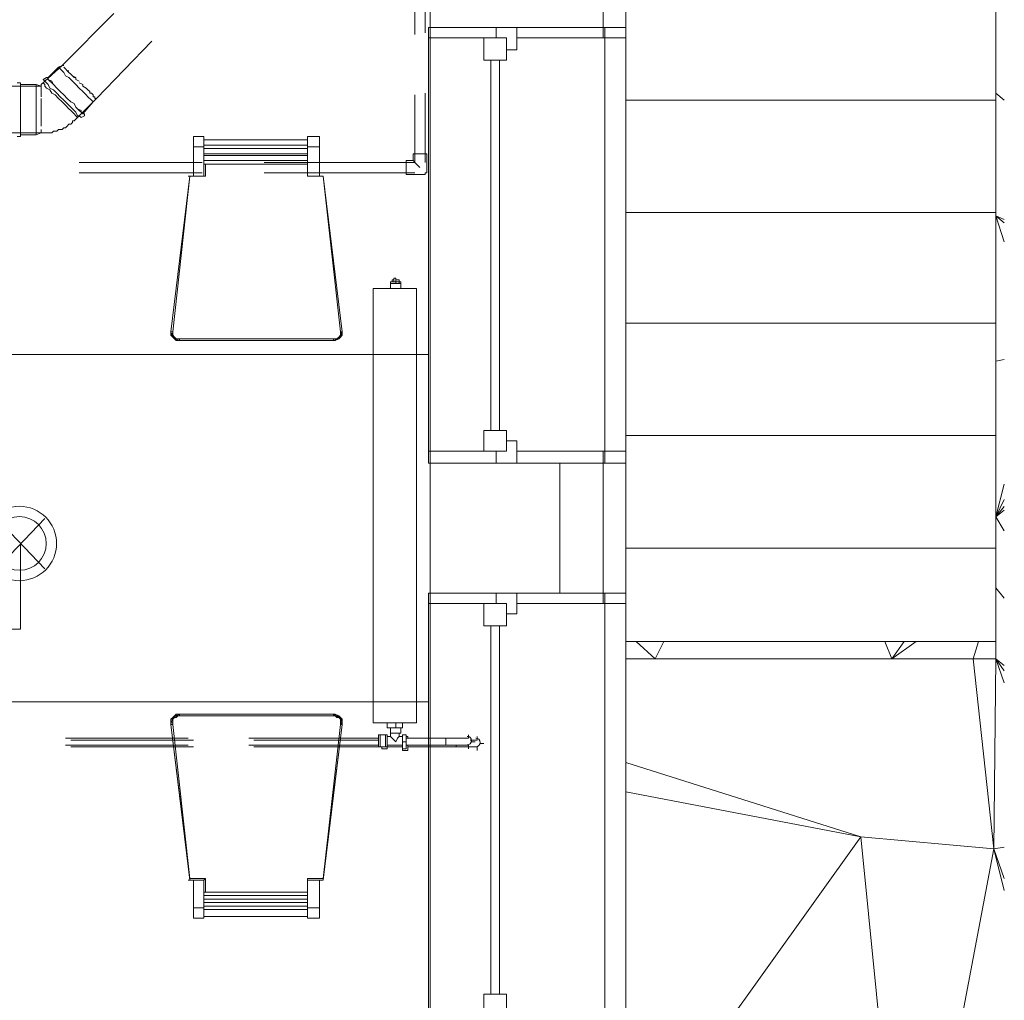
# Model space of a CAD drawing. Header units: millimetres. Extents: x 413 to 305578, y 115 to 38116.
# Tile 41 of 194: x 25302 to 27567, y 12896 to 15152. Entities that reach past the tile are written whole.
import ezdxf

# ---------------------------------------------------------------- set-up
doc = ezdxf.new("R2010")
doc.units = ezdxf.units.MM
for name, color, linetype, true_color in [('PDF _PD-Lighting', 7, 'Continuous', 0xb80000), ('PDF$_59-60$-$Floor$Plan$-$В_Этаж$00_Сводный$A-DETL-MBND', 7, 'Continuous', 0xdd3700), ('PDF$_59-60$-$Floor$Plan$-$В_Этаж$00_Сводный$P-PIPE-CNTR', 150, 'Continuous', 0x007fff), ('PDF$_V$line_ifc_RVT-1-В_Этаж$00_Сводный$A-COLS', 7, 'Continuous', 0xbababa), ('PDF$_V$line_ifc_RVT-1-В_Этаж$00_Сводный$A-GENM', 7, 'Continuous', 0xdd6e6e), ('PDF$_V$line_ifc_RVT-1-В_Этаж$00_Сводный$A-GLAZ', 7, 'Continuous', 0xdddd6e), ('PDF$_V$line_ifc_RVT-1-В_Этаж$00_Сводный$A-PART', 7, 'Continuous', 0xdcdcdc), ('PDF$_V$line_ifc_RVT-1-В_Этаж$00_Сводный$A-WALL', 7, 'Continuous', 0xbababa), ('PDF$_V$line_ifc_RVT-1-В_Этаж$00_Сводный$I-FURN', 7, 'Continuous', 0xdcdcdc), ('PDF$_V$line_ifc_RVT-1-В_Этаж$00_Сводный$L-SITE', 7, 'Continuous', 0xdcdcdc), ('PDF$_V$line_ifc_RVT-1-В_Этаж$00_Сводный$S-STRS', 7, 'Continuous', 0xdcdcdc)]:
    doc.layers.add(name, color=color, linetype=linetype, true_color=true_color)
doc.layers.add('PDF$_59-60$-$Floor$Plan$-$В_Этаж$00_Сводный$M-EQPM', color=2, linetype='Continuous')
doc.layers.add('PDF$_59-60$-$Floor$Plan$-$В_Этаж$00_Сводный$P-PIPE', color=3, linetype='Continuous')

msp = doc.modelspace()

# ---------------------------------------------------------------- linework, layer by layer
at = {"layer": 'PDF _PD-Lighting', "lineweight": 0}
for points in [[(25359.4, 13888.7), (25248, 14004)], [(25359.4, 14004), (25248, 13888.7)], [(22571.2, 13749.5), (25303.7, 13749.5), (25303.7, 13944.4)]]:
    msp.add_lwpolyline(points, dxfattribs=at)
for radius in [85.5, 61.7]:
    msp.add_circle((25301.1, 13946.9), radius, dxfattribs=at)
at = {"layer": 'PDF$_59-60$-$Floor$Plan$-$В_Этаж$00_Сводный$A-DETL-MBND', "color": 150, "lineweight": 0, "true_color": 0x007fff}
for points in [[(26234.4, 15121.7), (26234.4, 15404.1)], [(26210.6, 15400.1), (26210.6, 15117.7)], [(26210.6, 14978.5), (26210.6, 14823.4), (25864.5, 14823.4)], [(26234.4, 14823.4), (26234.4, 14982.5)], [(25721.3, 14823.4), (25438.9, 14823.4)], [(26206.6, 14827.4), (26214.5, 14819.4), (26222.5, 14811.5)], [(25438.9, 14799.5), (25721.3, 14799.5)], [(25864.5, 14799.5), (26210.6, 14799.5)]]:
    msp.add_lwpolyline(points, dxfattribs=at)
at = {"layer": 'PDF$_59-60$-$Floor$Plan$-$В_Этаж$00_Сводный$A-DETL-MBND', "lineweight": 0}
for points in [[(25518.5, 15165.5), (25399.2, 15046.1), (25403.1, 15046.1)], [(25462.8, 14986.5), (25458.8, 14990.5), (25462.8, 14986.5), (25462.8, 14982.5), (25466.8, 14982.5), (25470.8, 14978.5), (25470.8, 14974.5), (25474.7, 14974.5), (25474.7, 14970.6), (25478.7, 14970.6), (25606, 15101.8)], [(25303.7, 15002.4), (25339.5, 15002.4), (25351.4, 14998.4), (25351.4, 15002.4), (25399.2, 15046.1), (25391.2, 15042.2), (25367.3, 15018.3), (25367.3, 15014.3), (25371.3, 15010.3), (25375.3, 15006.4), (25379.3, 15002.4)], [(25391.2, 15042.2), (25395.2, 15038.2), (25399.2, 15034.2), (25403.1, 15030.2), (25407.1, 15022.3), (25415.1, 15018.3), (25423, 15010.3), (25431, 15002.4), (25438.9, 14994.4), (25446.9, 14986.5), (25454.9, 14978.5), (25458.8, 14974.5), (25466.8, 14966.6), (25470.8, 14962.6)], [(25399.2, 15046.1), (25399.2, 15046.1)], [(25399.2, 15046.1), (25399.2, 15046.1)], [(25403.1, 15042.2), (25407.1, 15038.2), (25411.1, 15034.2), (25415.1, 15034.2)], [(25403.1, 15042.2), (25403.1, 15042.2)], [(25403.1, 15042.2), (25403.1, 15042.2)], [(25450.9, 14930.8), (25450.9, 14934.8), (25446.9, 14934.8), (25442.9, 14938.7), (25438.9, 14942.7), (25431, 14950.7), (25427, 14958.6), (25419.1, 14962.6), (25411.1, 14970.6), (25403.1, 14978.5), (25395.2, 14986.5), (25387.2, 14994.4), (25379.3, 15002.4), (25375.3, 15010.3), (25367.3, 15014.3), (25367.3, 15018.3), (25363.4, 15018.3), (25355.4, 15014.3), (25359.4, 15010.3), (25363.4, 15006.4), (25367.3, 15002.4), (25371.3, 14994.4), (25379.3, 14990.5), (25387.2, 14982.5), (25395.2, 14974.5), (25403.1, 14966.6), (25411.1, 14958.6), (25419.1, 14950.7), (25427, 14942.7), (25431, 14938.7), (25435, 14930.8), (25438.9, 14930.8), (25442.9, 14926.8), (25450.9, 14930.8), (25450.9, 14934.8), (25446.9, 14934.8), (25442.9, 14938.7), (25442.9, 14942.7), (25435, 14946.7), (25431, 14950.7)], [(25363.4, 15018.3), (25363.4, 15018.3)], [(25411.1, 15034.2), (25415.1, 15030.2), (25419.1, 15026.2), (25423, 15022.3), (25427, 15018.3), (25431, 15018.3), (25431, 15014.3), (25438.9, 15010.3), (25431, 15014.3)], [(25411.1, 15034.2), (25411.1, 15034.2)], [(25415.1, 15030.2), (25419.1, 15026.2), (25423, 15022.3), (25431, 15018.3)], [(25124.7, 14998.4), (25351.4, 14998.4), (25351.4, 14994.4), (25351.4, 14990.5), (25351.4, 14982.5), (25351.4, 14978.5), (25351.4, 14974.5), (25351.4, 14978.5)], [(25303.7, 14982.5), (25303.7, 14986.5), (25303.7, 14994.4), (25303.7, 14998.4), (25303.7, 15002.4), (25303.7, 15006.4), (25295.8, 15006.4)], [(25303.7, 15006.4), (25303.7, 15002.4), (25303.7, 14998.4), (25303.7, 14990.5), (25303.7, 14982.5), (25303.7, 14970.6), (25303.7, 14962.6), (25303.7, 14950.7), (25303.7, 14938.7), (25303.7, 14926.8), (25303.7, 14918.9), (25303.7, 14906.9), (25303.7, 14899), (25303.7, 14891), (25303.7, 14887), (25303.7, 14883.1)], [(25339.5, 15002.4), (25339.5, 14998.4), (25339.5, 14994.4), (25339.5, 14986.5), (25339.5, 14978.5), (25339.5, 14966.6), (25339.5, 14954.7), (25339.5, 14946.7), (25339.5, 14934.8), (25339.5, 14922.8), (25339.5, 14914.9), (25339.5, 14902.9), (25339.5, 14899), (25339.5, 14891), (25339.5, 14887)], [(25351.4, 14998.4), (25351.4, 14998.4)], [(25351.4, 14998.4), (25351.4, 14998.4)], [(25351.4, 14998.4), (25351.4, 14998.4)], [(25351.4, 14998.4), (25351.4, 14998.4)], [(25359.4, 15010.3), (25355.4, 15006.4), (25359.4, 15002.4), (25359.4, 14998.4), (25363.4, 14994.4), (25371.3, 14990.5), (25375.3, 14982.5), (25383.3, 14978.5), (25391.2, 14970.6), (25399.2, 14962.6), (25407.1, 14954.7), (25415.1, 14946.7), (25419.1, 14942.7), (25427, 14934.8), (25431, 14930.8), (25435, 14926.8), (25438.9, 14930.8)], [(25446.9, 15002.4), (25438.9, 15006.4), (25446.9, 15002.4), (25446.9, 14998.4), (25454.9, 14994.4), (25458.8, 14990.5), (25454.9, 14994.4), (25446.9, 14998.4)], [(25446.9, 14998.4), (25446.9, 14998.4)], [(25446.9, 14998.4), (25446.9, 14998.4)], [(25351.4, 14994.4), (25351.4, 14994.4)], [(25351.4, 14994.4), (25351.4, 14994.4)], [(25351.4, 14982.5), (25351.4, 14982.5)], [(25351.4, 14982.5), (25351.4, 14982.5)], [(25462.8, 14982.5), (25466.8, 14982.5)], [(25474.7, 14974.5), (25474.7, 14974.5)], [(25446.9, 14934.8), (25470.8, 14962.6), (25478.7, 14970.6), (25431, 14922.8), (25427, 14918.9), (25423, 14918.9), (25423, 14914.9), (25419.1, 14910.9), (25415.1, 14910.9), (25411.1, 14906.9), (25407.1, 14902.9), (25403.1, 14902.9), (25399.2, 14899), (25395.2, 14899), (25391.2, 14899), (25387.2, 14895), (25383.3, 14895), (25379.3, 14895), (25375.3, 14891), (25367.3, 14891), (25363.4, 14891), (25359.4, 14891), (25355.4, 14891), (25351.4, 14891), (25339.5, 14887), (25303.7, 14887)], [(25351.4, 14958.6), (25351.4, 14966.6), (25351.4, 14970.6), (25351.4, 14966.6), (25351.4, 14958.6), (25351.4, 14954.7), (25351.4, 14946.7), (25351.4, 14934.8), (25351.4, 14930.8), (25351.4, 14922.8), (25351.4, 14918.9), (25351.4, 14922.8), (25351.4, 14930.8)], [(25351.4, 14958.6), (25351.4, 14958.6)], [(25351.4, 14958.6), (25351.4, 14958.6)], [(25351.4, 14954.7), (25351.4, 14946.7), (25351.4, 14934.8)], [(25474.7, 14970.6), (25474.7, 14970.6)], [(25478.7, 14970.6), (25478.7, 14970.6)], [(25351.4, 14930.8), (25351.4, 14930.8)], [(25351.4, 14930.8), (25351.4, 14930.8)], [(25295.8, 14883.1), (25303.7, 14883.1), (25303.7, 14887), (25303.7, 14891), (25303.7, 14895), (25303.7, 14902.9), (25303.7, 14910.9)], [(25351.4, 14910.9), (25351.4, 14910.9)], [(25351.4, 14899), (25351.4, 14895), (25351.4, 14891), (25124.7, 14891)], [(25351.4, 14895), (25351.4, 14895)], [(25351.4, 14891), (25351.4, 14891)], [(25351.4, 14891), (25351.4, 14891)], [(25351.4, 14891), (25351.4, 14891)]]:
    msp.add_lwpolyline(points, dxfattribs=at)
msp.add_lwpolyline([(25351.4, 14906.9), (25351.4, 14910.9), (25351.4, 14918.9), (25351.4, 14910.9)], close=True, dxfattribs=at)
at = {"layer": 'PDF$_59-60$-$Floor$Plan$-$В_Этаж$00_Сводный$A-DETL-MBND', "color": 150, "lineweight": 0, "true_color": 0x007fff}
msp.add_lwpolyline([(26190.7, 14827.4), (26190.7, 14795.6), (26222.5, 14795.6), (26226.5, 14795.6), (26230.5, 14795.6), (26234.4, 14795.6), (26234.4, 14799.5), (26238.4, 14799.5), (26238.4, 14803.5), (26238.4, 14807.5), (26238.4, 14811.5), (26238.4, 14843.3), (26206.6, 14843.3), (26206.6, 14827.4)], close=True, dxfattribs=at)
at = {"layer": 'PDF$_59-60$-$Floor$Plan$-$В_Этаж$00_Сводный$A-DETL-MBND', "color": 1, "lineweight": 0}
for points in [[(25689.5, 13498.9), (25407.1, 13498.9)], [(25407.1, 13483), (25689.5, 13483)], [(26127, 13498.9), (25828.7, 13498.9)], [(25828.7, 13483), (26127, 13483)], [(26282.2, 13498.9), (26286.1, 13498.9), (26290.1, 13498.9), (26294.1, 13498.9), (26298.1, 13498.9), (26302, 13498.9), (26306, 13498.9), (26310, 13498.9)], [(26318, 13498.9), (26321.9, 13498.9), (26325.9, 13498.9), (26329.9, 13498.9)]]:
    msp.add_lwpolyline(points, dxfattribs=at)
at = {"layer": 'PDF$_59-60$-$Floor$Plan$-$В_Этаж$00_Сводный$A-DETL-MBND', "color": 5, "lineweight": 0}
for points in [[(25701.5, 13494.9), (25419.1, 13494.9)], [(25419.1, 13479), (25701.5, 13479)], [(26127, 13494.9), (25840.7, 13494.9)], [(25840.7, 13479), (26127, 13479)], [(26345.8, 13479), (26341.8, 13479), (26337.8, 13479), (26333.9, 13479), (26329.9, 13479), (26325.9, 13479), (26321.9, 13479), (26318, 13479)], [(26341.8, 13494.9), (26345.8, 13494.9), (26349.8, 13494.9), (26353.8, 13494.9)]]:
    msp.add_lwpolyline(points, dxfattribs=at)
at = {"layer": 'PDF$_59-60$-$Floor$Plan$-$В_Этаж$00_Сводный$M-EQPM', "lineweight": 0}
for points in [[(26154.9, 14549), (26154.9, 14545), (26154.9, 14549), (26166.8, 14549), (26166.8, 14556.9), (26162.8, 14556.9), (26162.8, 14549)], [(26154.9, 14533), (26154.9, 14545), (26166.8, 14545), (26174.8, 14545), (26174.8, 14549), (26178.7, 14549), (26154.9, 14549), (26158.9, 14549), (26158.9, 14552.9), (26162.8, 14552.9)], [(26154.9, 14549), (26154.9, 14549)], [(26154.9, 14549), (26154.9, 14549)], [(26154.9, 14549), (26154.9, 14549)], [(26154.9, 14545), (26154.9, 14545)], [(26154.9, 14545), (26154.9, 14545)], [(26166.8, 14549), (26166.8, 14545), (26166.8, 14549), (26174.8, 14549), (26178.7, 14549), (26174.8, 14549), (26174.8, 14552.9), (26170.8, 14552.9), (26166.8, 14552.9)], [(26166.8, 14549), (26166.8, 14549)], [(26166.8, 14545), (26166.8, 14545)], [(26174.8, 14545), (26178.7, 14545), (26178.7, 14549)], [(26178.7, 14549), (26178.7, 14549)], [(26178.7, 14533), (26178.7, 14545)], [(26178.7, 14545), (26178.7, 14545)], [(26182.7, 13534.7), (26182.7, 13522.8), (26166.8, 13522.8), (26146.9, 13522.8), (26146.9, 13534.7)], [(26166.8, 13522.8), (26166.8, 13534.7)], [(26146.9, 13506.9), (26146.9, 13502.9), (26146.9, 13498.9), (26146.9, 13494.9), (26146.9, 13491), (26146.9, 13487), (26146.9, 13483), (26146.9, 13479), (26142.9, 13479), (26131, 13479), (26127, 13479), (26127, 13483), (26127, 13487)], [(26127, 13498.9), (26127, 13502.9), (26127, 13506.9), (26131, 13506.9), (26142.9, 13506.9), (26142.9, 13479)], [(26127, 13502.9), (26127, 13498.9), (26127, 13494.9), (26127, 13491), (26127, 13487), (26127, 13483)], [(26131, 13506.9), (26131, 13479)], [(26135, 13479), (26135, 13475), (26146.9, 13475), (26146.9, 13483), (26146.9, 13502.9)], [(26142.9, 13506.9), (26146.9, 13506.9), (26146.9, 13502.9), (26154.9, 13502.9), (26154.9, 13510.8), (26154.9, 13522.8)], [(26154.9, 13510.8), (26178.7, 13510.8), (26178.7, 13522.8)], [(26174.8, 13502.9), (26170.8, 13498.9), (26166.8, 13491), (26158.9, 13498.9), (26154.9, 13502.9)], [(26182.7, 13502.9), (26174.8, 13502.9), (26174.8, 13510.8)], [(26194.7, 13483), (26194.7, 13471.1), (26182.7, 13471.1), (26182.7, 13475), (26182.7, 13491), (26182.7, 13506.9), (26190.7, 13506.9), (26190.7, 13491), (26190.7, 13475), (26182.7, 13475)], [(26190.7, 13502.9), (26194.7, 13502.9), (26194.7, 13498.9)], [(26182.7, 13483), (26146.9, 13483), (26146.9, 13479), (26182.7, 13479)], [(26182.7, 13491), (26190.7, 13491)]]:
    msp.add_lwpolyline(points, dxfattribs=at)
for points in [[(26214.5, 14533), (26115.1, 14533), (26115.1, 13534.7), (26214.5, 13534.7)], [(26115.1, 14533), (26115.1, 13534.7), (26214.5, 13534.7), (26214.5, 14533)]]:
    msp.add_lwpolyline(points, close=True, dxfattribs=at)
at = {"layer": 'PDF$_59-60$-$Floor$Plan$-$В_Этаж$00_Сводный$P-PIPE', "color": 1, "lineweight": 0}
msp.add_lwpolyline([(26331.3, 13483.5, 0.414213), (26341.3, 13493.5, 0.414213), (26331.3, 13503.4)], format="xyb", dxfattribs=at)
for points in [[(26190.7, 13483), (26282.2, 13483), (26282.2, 13487), (26282.2, 13491), (26282.2, 13494.9), (26282.2, 13498.9), (26286.1, 13498.9), (26290.1, 13498.9), (26294.1, 13498.9), (26298.1, 13498.9), (26302, 13498.9), (26306, 13498.9), (26310, 13498.9), (26314, 13498.9), (26318, 13498.9), (26321.9, 13498.9), (26325.9, 13498.9), (26329.9, 13498.9), (26333.9, 13498.9)], [(26333.9, 13483), (26329.9, 13483), (26325.9, 13483), (26321.9, 13483), (26318, 13483), (26314, 13483), (26310, 13483), (26306, 13483), (26302, 13483), (26298.1, 13483), (26294.1, 13483), (26290.1, 13483), (26286.1, 13483), (26282.2, 13483), (26282.2, 13487), (26282.2, 13491), (26282.2, 13498.9), (26190.7, 13498.9)], [(26282.2, 13498.9), (26282.2, 13498.9)], [(26282.2, 13498.9), (26282.2, 13498.9)], [(26282.2, 13491), (26282.2, 13491)], [(26282.2, 13491), (26282.2, 13491)], [(26282.2, 13487), (26282.2, 13487)], [(26282.2, 13487), (26282.2, 13487)], [(26282.2, 13483), (26282.2, 13483)]]:
    msp.add_lwpolyline(points, dxfattribs=at)
at = {"layer": 'PDF$_59-60$-$Floor$Plan$-$В_Этаж$00_Сводный$P-PIPE', "color": 5, "lineweight": 0}
for points in [[(26194.7, 13479), (26306, 13479), (26306, 13483), (26306, 13479), (26310, 13479), (26314, 13479), (26318, 13479), (26321.9, 13479), (26325.9, 13479), (26329.9, 13479), (26333.9, 13479), (26337.8, 13479), (26341.8, 13479), (26345.8, 13479), (26349.8, 13479), (26353.8, 13479)], [(26306, 13483), (26306, 13483)], [(26306, 13483), (26306, 13483)], [(26306, 13479), (26306, 13479)], [(26353.8, 13494.9), (26349.8, 13494.9), (26345.8, 13494.9), (26341.8, 13494.9), (26337.8, 13494.9)]]:
    msp.add_lwpolyline(points, dxfattribs=at)
msp.add_lwpolyline([(26351.2, 13479.6, 0.414213), (26361.2, 13489.5, 0.414213), (26351.2, 13499.5)], format="xyb", dxfattribs=at)
at = {"layer": 'PDF$_59-60$-$Floor$Plan$-$В_Этаж$00_Сводный$P-PIPE-CNTR', "color": 1, "lineweight": 0}
for points in [[(26333.9, 13498.9), (26333.9, 13506.9)], [(26333.9, 13475), (26333.9, 13483)], [(26341.8, 13491), (26349.8, 13491)]]:
    msp.add_lwpolyline(points, dxfattribs=at)
at = {"layer": 'PDF$_59-60$-$Floor$Plan$-$В_Этаж$00_Сводный$P-PIPE-CNTR', "color": 5, "lineweight": 0}
for points in [[(26353.8, 13494.9), (26353.8, 13502.9)], [(26353.8, 13471.1), (26353.8, 13479)], [(26361.7, 13487), (26369.7, 13487)]]:
    msp.add_lwpolyline(points, dxfattribs=at)
at = {"layer": 'PDF$_V$line_ifc_RVT-1-В_Этаж$00_Сводный$A-COLS', "lineweight": 0}
msp.add_lwpolyline([(26544.7, 14131.3), (26246.4, 14131.3), (26246.4, 13833), (26544.7, 13833)], close=True, dxfattribs=at)
at = {"layer": 'PDF$_V$line_ifc_RVT-1-В_Этаж$00_Сводный$A-GENM', "lineweight": 0}
for points in [[(26695.8, 15133.6), (26695.8, 15670.6), (26652.1, 15670.6), (26644.1, 15670.6), (26644.1, 15133.6), (26687.9, 15133.6)], [(26648.1, 15133.6), (26445.2, 15133.6), (26246.4, 15133.6), (26246.4, 14131.3), (26445.2, 14131.3), (26648.1, 14131.3)], [(26695.8, 13833), (26695.8, 14131.3), (26656, 14131.3), (26644.1, 14131.3), (26644.1, 13833), (26687.9, 13833)], [(26648.1, 13833), (26445.2, 13833), (26246.4, 13833), (26246.4, 12834.7), (26445.2, 12834.7), (26648.1, 12834.7)]]:
    msp.add_lwpolyline(points, close=True, dxfattribs=at)
at = {"layer": 'PDF$_V$line_ifc_RVT-1-В_Этаж$00_Сводный$A-GLAZ', "lineweight": 0}
for points in [[(26242.4, 15133.6), (26242.4, 15109.8), (26246.4, 15109.8), (26246.4, 15133.6)], [(26246.4, 15133.6), (26246.4, 15109.8), (26397.5, 15109.8), (26397.5, 15133.6)], [(26421.4, 15081.9), (26445.2, 15081.9), (26445.2, 15133.6), (26397.5, 15133.6), (26397.5, 15109.8), (26421.4, 15109.8)], [(26445.2, 15133.6), (26445.2, 15109.8), (26644.1, 15109.8), (26644.1, 15133.6)], [(26695.8, 15133.6), (26644.1, 15133.6), (26644.1, 15109.8), (26695.8, 15109.8)], [(26369.7, 15058.1), (26421.4, 15058.1), (26421.4, 15109.8), (26369.7, 15109.8)], [(26421.4, 14206.9), (26369.7, 14206.9), (26369.7, 14159.2), (26421.4, 14159.2)], [(26397.5, 14159.2), (26397.5, 14131.3), (26445.2, 14131.3), (26445.2, 14183), (26421.4, 14183), (26421.4, 14159.2)], [(26242.4, 14159.2), (26242.4, 14131.3), (26246.4, 14131.3), (26246.4, 14159.2)], [(26246.4, 14131.3), (26397.5, 14131.3), (26397.5, 14159.2), (26246.4, 14159.2)], [(26445.2, 14159.2), (26445.2, 14131.3), (26644.1, 14131.3), (26644.1, 14159.2)], [(26644.1, 14131.3), (26695.8, 14131.3), (26695.8, 14159.2), (26644.1, 14159.2)], [(26242.4, 13833), (26242.4, 13809.1), (26246.4, 13809.1), (26246.4, 13833)], [(26246.4, 13833), (26246.4, 13809.1), (26397.5, 13809.1), (26397.5, 13833)], [(26421.4, 13785.3), (26445.2, 13785.3), (26445.2, 13833), (26397.5, 13833), (26397.5, 13809.1), (26421.4, 13809.1)], [(26445.2, 13833), (26445.2, 13809.1), (26644.1, 13809.1), (26644.1, 13833)], [(26695.8, 13833), (26644.1, 13833), (26644.1, 13809.1), (26695.8, 13809.1)], [(26369.7, 13757.4), (26421.4, 13757.4), (26421.4, 13809.1), (26369.7, 13809.1)], [(26421.4, 12910.2), (26369.7, 12910.2), (26369.7, 12858.5), (26421.4, 12858.5)]]:
    msp.add_lwpolyline(points, close=True, dxfattribs=at)
at = {"layer": 'PDF$_V$line_ifc_RVT-1-В_Этаж$00_Сводный$A-GLAZ', "color": 254, "lineweight": 0, "true_color": 0xdcdcdc}
for points in [[(26242.4, 14159.2), (26242.4, 15109.8)], [(26695.8, 14159.2), (26695.8, 15109.8)], [(26385.6, 15058.1), (26385.6, 14206.9)], [(26405.5, 14206.9), (26405.5, 15058.1)], [(26242.4, 12858.5), (26242.4, 13809.1)], [(26695.8, 12858.5), (26695.8, 13809.1)], [(26385.6, 13757.4), (26385.6, 12910.2)], [(26405.5, 12910.2), (26405.5, 13757.4)]]:
    msp.add_lwpolyline(points, dxfattribs=at)
at = {"layer": 'PDF$_V$line_ifc_RVT-1-В_Этаж$00_Сводный$A-PART', "lineweight": 0}
for points in [[(27547, 15078), (27547, 14966.6), (26695.8, 14966.6)], [(27547, 14891), (27547, 14708.1), (26695.8, 14708.1)], [(27547, 14700.1), (27547, 14453.5), (26695.8, 14453.5)], [(27547, 14366), (27547, 14195), (26695.8, 14195)], [(27547, 14008), (27547, 13936.4), (26695.8, 13936.4)], [(27332.2, 13721.6), (27547, 13721.6), (27547, 13844.9)]]:
    msp.add_lwpolyline(points, dxfattribs=at)
at = {"layer": 'PDF$_V$line_ifc_RVT-1-В_Этаж$00_Сводный$A-WALL', "lineweight": 0}
for points in [[(26445.2, 15133.6), (26644.1, 15133.6), (26644.1, 18749.1), (26246.4, 18749.1), (26246.4, 15133.6)], [(26644.1, 13833), (26644.1, 14131.3), (26544.7, 14131.3), (26544.7, 13833)]]:
    msp.add_lwpolyline(points, close=True, dxfattribs=at)
at = {"layer": 'PDF$_V$line_ifc_RVT-1-В_Этаж$00_Сводный$I-FURN', "lineweight": 0}
for points in [[(25661.7, 14417.7), (25657.7, 14421.7), (25653.7, 14425.7), (25649.7, 14429.6), (25649.7, 14433.6), (25693.5, 14791.6), (25725.3, 14791.6), (25701.5, 14791.6), (25701.5, 14859.2), (25701.5, 14883.1), (25725.3, 14883.1), (25725.3, 14859.2), (25725.3, 14791.6), (25725.3, 14819.4), (25964, 14819.4)], [(25991.8, 14791.6), (25991.8, 14859.2), (25991.8, 14883.1), (25964, 14883.1), (25964, 14859.2), (25964, 14791.6), (25999.8, 14791.6), (26039.5, 14433.6)], [(25725.3, 14875.1), (25964, 14875.1)], [(25964, 14863.2), (25725.3, 14863.2)], [(25725.3, 14859.2), (25701.5, 14859.2)], [(25964, 14855.2), (25725.3, 14855.2)], [(25964, 14843.3), (25725.3, 14843.3)], [(25964, 14839.3), (25725.3, 14839.3)], [(25991.8, 14859.2), (25964, 14859.2)], [(25649.7, 14425.7), (25653.7, 14421.7), (25657.7, 14417.7), (25661.7, 14413.7), (25669.6, 14413.7), (26023.6, 14413.7), (26027.6, 14413.7), (26035.6, 14417.7), (26039.5, 14421.7), (26039.5, 14425.7), (26039.5, 14421.7), (26035.6, 14417.7), (26027.6, 14413.7), (26023.6, 14413.7), (25669.6, 14413.7), (25661.7, 14413.7), (25657.7, 14417.7), (25653.7, 14421.7), (25653.7, 14425.7), (25649.7, 14429.6), (25653.7, 14425.7), (25649.7, 14425.7), (25649.7, 14429.6), (25649.7, 14433.6), (25649.7, 14429.6), (25649.7, 14433.6), (25693.5, 14791.6), (25729.3, 14791.6), (25729.3, 14819.4), (25729.3, 14791.6), (25693.5, 14791.6), (25725.3, 14791.6), (25729.3, 14791.6), (25693.5, 14791.6), (25649.7, 14433.6), (25693.5, 14791.6), (25701.5, 14791.6)], [(26043.5, 14433.6), (26043.5, 14429.6), (26039.5, 14425.7), (26039.5, 14429.6), (26039.5, 14433.6), (25999.8, 14791.6), (25964, 14791.6), (25964, 14819.4), (25964, 14791.6), (25991.8, 14791.6), (25999.8, 14791.6), (26043.5, 14433.6), (25999.8, 14791.6), (25964, 14791.6), (25964, 14819.4), (25964, 14791.6), (25999.8, 14791.6), (26043.5, 14433.6), (26039.5, 14433.6), (26039.5, 14429.6), (26039.5, 14425.7), (26035.6, 14421.7), (26031.6, 14417.7), (26027.6, 14417.7), (26023.6, 14417.7), (25669.6, 14417.7), (25665.7, 14417.7), (25661.7, 14417.7), (25657.7, 14417.7)], [(25693.5, 14791.6), (25729.3, 14791.6), (25729.3, 14819.4), (25729.3, 14791.6)], [(25964, 14827.4), (25725.3, 14827.4)], [(25725.3, 14791.6), (25725.3, 14819.4)], [(26043.5, 14429.6), (26039.5, 14429.6), (26043.5, 14433.6), (25999.8, 14791.6), (25964, 14791.6), (25964, 14819.4), (25964, 14791.6), (25999.8, 14791.6), (26043.5, 14433.6), (26043.5, 14429.6), (26039.5, 14425.7), (26035.6, 14421.7), (26039.5, 14421.7), (26035.6, 14417.7)], [(26043.5, 14425.7), (26039.5, 14425.7), (26043.5, 14429.6), (26043.5, 14433.6), (26043.5, 14429.6), (26043.5, 14425.7), (26039.5, 14421.7), (26035.6, 14417.7), (26027.6, 14413.7), (26023.6, 14413.7), (25669.6, 14413.7), (25661.7, 14413.7), (25657.7, 14417.7), (25653.7, 14421.7), (25649.7, 14425.7), (25649.7, 14429.6), (25649.7, 14433.6), (25693.5, 14791.6), (25653.7, 14433.6)], [(26039.5, 14425.7), (26035.6, 14421.7), (26031.6, 14417.7), (26035.6, 14417.7), (26027.6, 14413.7), (26023.6, 14413.7), (25669.6, 14413.7), (25661.7, 14413.7), (25657.7, 14417.7), (25653.7, 14421.7), (25649.7, 14425.7), (25649.7, 14429.6), (25649.7, 14433.6), (25693.5, 14791.6), (25689.5, 14791.6)], [(25693.5, 14791.6), (25693.5, 14791.6)], [(25693.5, 14791.6), (25693.5, 14791.6)], [(25693.5, 14791.6), (25693.5, 14791.6)], [(25693.5, 14791.6), (25693.5, 14791.6)], [(25693.5, 14791.6), (25693.5, 14791.6)], [(25693.5, 14791.6), (25693.5, 14791.6)], [(25725.3, 14791.6), (25725.3, 14791.6)], [(25725.3, 14791.6), (25725.3, 14791.6)], [(25725.3, 14791.6), (25725.3, 14791.6)], [(25729.3, 14791.6), (25729.3, 14791.6)], [(25729.3, 14791.6), (25729.3, 14791.6)], [(25729.3, 14791.6), (25729.3, 14791.6)], [(25964, 14791.6), (25964, 14791.6)], [(25964, 14791.6), (25964, 14791.6)], [(25964, 14791.6), (25964, 14791.6)], [(25964, 14791.6), (25964, 14791.6)], [(25964, 14791.6), (25964, 14791.6)], [(25964, 14791.6), (25964, 14791.6)], [(25964, 14791.6), (25964, 14791.6)], [(25999.8, 14791.6), (25999.8, 14791.6)], [(25999.8, 14791.6), (25999.8, 14791.6)], [(25999.8, 14791.6), (25999.8, 14791.6)], [(25999.8, 14791.6), (25999.8, 14791.6)], [(25999.8, 14791.6), (25999.8, 14791.6)], [(25999.8, 14791.6), (25999.8, 14791.6)], [(25999.8, 14791.6), (25999.8, 14791.6)], [(25649.7, 14433.6), (25649.7, 14433.6)], [(25649.7, 14433.6), (25649.7, 14433.6)], [(25649.7, 14433.6), (25649.7, 14433.6)], [(25649.7, 14433.6), (25649.7, 14433.6)], [(25649.7, 14433.6), (25649.7, 14433.6)], [(25649.7, 14433.6), (25649.7, 14433.6)], [(25653.7, 14429.6), (25653.7, 14433.6), (25649.7, 14433.6)], [(25649.7, 14429.6), (25649.7, 14429.6)], [(25649.7, 14429.6), (25649.7, 14429.6)], [(25649.7, 14429.6), (25649.7, 14429.6)], [(25649.7, 14429.6), (25649.7, 14429.6)], [(25649.7, 14429.6), (25649.7, 14429.6)], [(25649.7, 14429.6), (25649.7, 14429.6)], [(25653.7, 14425.7), (25653.7, 14429.6), (25649.7, 14429.6)], [(26039.5, 14433.6), (26039.5, 14433.6)], [(26039.5, 14429.6), (26039.5, 14425.7), (26039.5, 14421.7)], [(26039.5, 14429.6), (26039.5, 14429.6)], [(26039.5, 14429.6), (26039.5, 14429.6)], [(26043.5, 14433.6), (26043.5, 14433.6)], [(26043.5, 14433.6), (26043.5, 14433.6)], [(26043.5, 14433.6), (26043.5, 14433.6)], [(26043.5, 14433.6), (26043.5, 14433.6)], [(26043.5, 14433.6), (26043.5, 14433.6)], [(26043.5, 14429.6), (26043.5, 14429.6)], [(26043.5, 14429.6), (26043.5, 14429.6)], [(26043.5, 14429.6), (26043.5, 14429.6)], [(26043.5, 14429.6), (26043.5, 14429.6)], [(25649.7, 14425.7), (25649.7, 14425.7)], [(25649.7, 14425.7), (25649.7, 14425.7)], [(25649.7, 14425.7), (25649.7, 14425.7)], [(25669.6, 14417.7), (25665.7, 14417.7), (25665.7, 14413.7), (25657.7, 14417.7), (25653.7, 14421.7), (25653.7, 14425.7), (25657.7, 14421.7)], [(25653.7, 14425.7), (25653.7, 14425.7)], [(25653.7, 14425.7), (25653.7, 14425.7)], [(25653.7, 14425.7), (25653.7, 14425.7)], [(25653.7, 14421.7), (25653.7, 14421.7)], [(25653.7, 14421.7), (25653.7, 14421.7)], [(25653.7, 14421.7), (25653.7, 14421.7)], [(25653.7, 14421.7), (25653.7, 14421.7)], [(25653.7, 14421.7), (25653.7, 14421.7)], [(25665.7, 14417.7), (25657.7, 14417.7), (25657.7, 14421.7), (25653.7, 14421.7)], [(25657.7, 14421.7), (25657.7, 14421.7)], [(25657.7, 14417.7), (25657.7, 14417.7)], [(25657.7, 14417.7), (25657.7, 14417.7)], [(25657.7, 14417.7), (25657.7, 14417.7)], [(25657.7, 14417.7), (25657.7, 14417.7)], [(25657.7, 14417.7), (25657.7, 14417.7)], [(25657.7, 14417.7), (25657.7, 14417.7)], [(26035.6, 14421.7), (26031.6, 14417.7), (26027.6, 14413.7), (26023.6, 14413.7), (25669.6, 14413.7), (25665.7, 14413.7), (25661.7, 14413.7)], [(25661.7, 14413.7), (25661.7, 14413.7)], [(25661.7, 14413.7), (25661.7, 14413.7)], [(25661.7, 14413.7), (25661.7, 14413.7)], [(25661.7, 14413.7), (25661.7, 14413.7)], [(25665.7, 14417.7), (25665.7, 14417.7)], [(26023.6, 14417.7), (25669.6, 14417.7), (25669.6, 14413.7)], [(25669.6, 14417.7), (25669.6, 14417.7)], [(25669.6, 14413.7), (25669.6, 14413.7)], [(25669.6, 14413.7), (25669.6, 14413.7)], [(25669.6, 14413.7), (25669.6, 14413.7)], [(25669.6, 14413.7), (25669.6, 14413.7)], [(25669.6, 14413.7), (25669.6, 14413.7)], [(26027.6, 14417.7), (26023.6, 14417.7), (26023.6, 14413.7)], [(26023.6, 14417.7), (26023.6, 14417.7)], [(26023.6, 14413.7), (26023.6, 14413.7)], [(26023.6, 14413.7), (26023.6, 14413.7)], [(26023.6, 14413.7), (26023.6, 14413.7)], [(26023.6, 14413.7), (26023.6, 14413.7)], [(26023.6, 14413.7), (26023.6, 14413.7)], [(26031.6, 14417.7), (26027.6, 14417.7), (26027.6, 14413.7)], [(26027.6, 14417.7), (26027.6, 14417.7)], [(26027.6, 14413.7), (26027.6, 14413.7)], [(26027.6, 14413.7), (26027.6, 14413.7)], [(26027.6, 14413.7), (26027.6, 14413.7)], [(26027.6, 14413.7), (26027.6, 14413.7)], [(26027.6, 14413.7), (26027.6, 14413.7)], [(26031.6, 14417.7), (26031.6, 14417.7)], [(26031.6, 14417.7), (26031.6, 14417.7)], [(26035.6, 14421.7), (26035.6, 14421.7)], [(26035.6, 14421.7), (26035.6, 14421.7)], [(26035.6, 14417.7), (26035.6, 14417.7)], [(26035.6, 14417.7), (26035.6, 14417.7)], [(26035.6, 14417.7), (26035.6, 14417.7)], [(26035.6, 14417.7), (26035.6, 14417.7)], [(26039.5, 14425.7), (26039.5, 14425.7)], [(26039.5, 14425.7), (26039.5, 14425.7)], [(26039.5, 14425.7), (26039.5, 14425.7)], [(26039.5, 14425.7), (26039.5, 14425.7)], [(26039.5, 14425.7), (26039.5, 14425.7)], [(26039.5, 14421.7), (26039.5, 14421.7)], [(26039.5, 14421.7), (26039.5, 14421.7)], [(26039.5, 14421.7), (26039.5, 14421.7)], [(26039.5, 14421.7), (26039.5, 14421.7)], [(26043.5, 14425.7), (26043.5, 14425.7)], [(26242.4, 13582.4), (24647.4, 13582.4), (24647.4, 14381.9), (26242.4, 14381.9)], [(25649.7, 13538.7), (25649.7, 13534.7), (25649.7, 13530.7), (25693.5, 13172.8), (25649.7, 13530.7), (25649.7, 13538.7), (25649.7, 13542.7), (25653.7, 13546.6), (25657.7, 13550.6), (25661.7, 13554.6), (25669.6, 13554.6), (25661.7, 13554.6)], [(25729.3, 13176.7), (25729.3, 13144.9), (25729.3, 13176.7), (25693.5, 13176.7), (25649.7, 13530.7), (25649.7, 13534.7), (25653.7, 13542.7), (25657.7, 13546.6), (25665.7, 13550.6), (25669.6, 13550.6), (26023.6, 13550.6), (26027.6, 13550.6), (26031.6, 13546.6), (26035.6, 13546.6), (26039.5, 13542.7), (26043.5, 13534.7), (26043.5, 13530.7), (26043.5, 13538.7), (26043.5, 13542.7), (26039.5, 13546.6), (26035.6, 13550.6), (26027.6, 13554.6), (26023.6, 13554.6), (25669.6, 13554.6), (25661.7, 13554.6), (25657.7, 13550.6), (25653.7, 13546.6), (25649.7, 13542.7), (25649.7, 13538.7), (25649.7, 13530.7), (25649.7, 13538.7), (25649.7, 13542.7), (25653.7, 13546.6), (25657.7, 13550.6), (25661.7, 13550.6), (25661.7, 13554.6), (25657.7, 13550.6), (25653.7, 13546.6), (25649.7, 13542.7), (25649.7, 13538.7), (25649.7, 13530.7), (25693.5, 13172.8), (25725.3, 13172.8), (25725.3, 13144.9), (25964, 13144.9), (25964, 13172.8), (25999.8, 13172.8), (26043.5, 13530.7), (25999.8, 13172.8), (25964, 13172.8), (25964, 13144.9), (25964, 13176.7), (25999.8, 13176.7), (25964, 13176.7), (25964, 13144.9)], [(25649.7, 13542.7), (25653.7, 13542.7), (25649.7, 13534.7), (25649.7, 13542.7), (25653.7, 13546.6), (25657.7, 13550.6), (25653.7, 13546.6), (25657.7, 13546.6), (25657.7, 13550.6)], [(25653.7, 13546.6), (25653.7, 13542.7), (25649.7, 13534.7), (25649.7, 13530.7), (25693.5, 13176.7), (25729.3, 13176.7), (25729.3, 13144.9), (25729.3, 13176.7), (25725.3, 13172.8)], [(25653.7, 13534.7), (25653.7, 13542.7), (25653.7, 13546.6), (25657.7, 13550.6), (25665.7, 13550.6), (25661.7, 13546.6)], [(25653.7, 13546.6), (25653.7, 13546.6)], [(25653.7, 13546.6), (25653.7, 13546.6)], [(25653.7, 13546.6), (25653.7, 13546.6)], [(25653.7, 13546.6), (25653.7, 13546.6)], [(25653.7, 13546.6), (25653.7, 13546.6)], [(25653.7, 13542.7), (25657.7, 13546.6), (25661.7, 13546.6), (25657.7, 13546.6)], [(25669.6, 13554.6), (25669.6, 13550.6), (25661.7, 13550.6), (25657.7, 13550.6), (25661.7, 13550.6), (25669.6, 13554.6), (26023.6, 13554.6), (26027.6, 13550.6), (26027.6, 13554.6)], [(25657.7, 13550.6), (25657.7, 13550.6)], [(25657.7, 13550.6), (25657.7, 13550.6)], [(25657.7, 13550.6), (25657.7, 13550.6)], [(25657.7, 13550.6), (25657.7, 13550.6)], [(25657.7, 13550.6), (25657.7, 13550.6)], [(25657.7, 13546.6), (25657.7, 13546.6)], [(25657.7, 13546.6), (25657.7, 13546.6)], [(25661.7, 13554.6), (25661.7, 13554.6)], [(26035.6, 13550.6), (26031.6, 13550.6), (26027.6, 13550.6), (26023.6, 13550.6), (25669.6, 13550.6), (25665.7, 13550.6), (25661.7, 13550.6), (25669.6, 13554.6), (26023.6, 13554.6), (26027.6, 13550.6), (26035.6, 13550.6), (26039.5, 13546.6), (26039.5, 13542.7), (26043.5, 13542.7)], [(25661.7, 13550.6), (25661.7, 13550.6)], [(25661.7, 13550.6), (25661.7, 13550.6)], [(25665.7, 13550.6), (25669.6, 13550.6), (26023.6, 13550.6), (26027.6, 13550.6), (26035.6, 13550.6), (26039.5, 13546.6), (26035.6, 13550.6), (26027.6, 13550.6), (26023.6, 13550.6)], [(25665.7, 13550.6), (25665.7, 13550.6)], [(25665.7, 13550.6), (25665.7, 13550.6)], [(25669.6, 13554.6), (25669.6, 13554.6)], [(25669.6, 13554.6), (25669.6, 13554.6)], [(25669.6, 13554.6), (25669.6, 13554.6)], [(25669.6, 13550.6), (26023.6, 13550.6), (26023.6, 13554.6)], [(25669.6, 13550.6), (25669.6, 13550.6)], [(25669.6, 13550.6), (25669.6, 13550.6)], [(25669.6, 13550.6), (25669.6, 13550.6)], [(25999.8, 13172.8), (25999.8, 13176.7), (26043.5, 13530.7), (25999.8, 13172.8), (25991.8, 13172.8), (25964, 13172.8), (25964, 13176.7), (25999.8, 13176.7), (26043.5, 13530.7), (26039.5, 13534.7), (26039.5, 13542.7), (26035.6, 13546.6)], [(26023.6, 13554.6), (26023.6, 13554.6)], [(26023.6, 13554.6), (26023.6, 13554.6)], [(26023.6, 13554.6), (26023.6, 13554.6)], [(26023.6, 13550.6), (26023.6, 13550.6)], [(26023.6, 13550.6), (26023.6, 13550.6)], [(26023.6, 13550.6), (26023.6, 13550.6)], [(26027.6, 13554.6), (26027.6, 13554.6)], [(26027.6, 13550.6), (26027.6, 13550.6)], [(26027.6, 13550.6), (26027.6, 13550.6)], [(26027.6, 13550.6), (26027.6, 13550.6)], [(26027.6, 13550.6), (26031.6, 13546.6), (26031.6, 13550.6), (26035.6, 13546.6), (26039.5, 13546.6)], [(26027.6, 13550.6), (26027.6, 13550.6)], [(26027.6, 13550.6), (26027.6, 13550.6)], [(26031.6, 13546.6), (26035.6, 13546.6), (26039.5, 13542.7), (26043.5, 13534.7), (26043.5, 13538.7)], [(26031.6, 13546.6), (26031.6, 13546.6)], [(26035.6, 13550.6), (26035.6, 13550.6)], [(26035.6, 13550.6), (26035.6, 13550.6)], [(26035.6, 13550.6), (26035.6, 13550.6)], [(26035.6, 13550.6), (26035.6, 13550.6)], [(26035.6, 13546.6), (26035.6, 13546.6)], [(26035.6, 13546.6), (26035.6, 13546.6)], [(26039.5, 13546.6), (26039.5, 13546.6)], [(26039.5, 13546.6), (26039.5, 13546.6)], [(26039.5, 13546.6), (26039.5, 13546.6)], [(26039.5, 13546.6), (26039.5, 13546.6)], [(25649.7, 13542.7), (25649.7, 13542.7)], [(25649.7, 13542.7), (25649.7, 13542.7)], [(25649.7, 13542.7), (25649.7, 13542.7)], [(25649.7, 13538.7), (25649.7, 13538.7)], [(25649.7, 13538.7), (25649.7, 13538.7)], [(25649.7, 13534.7), (25649.7, 13534.7)], [(25649.7, 13534.7), (25649.7, 13534.7)], [(25693.5, 13176.7), (25649.7, 13530.7), (25649.7, 13534.7), (25653.7, 13534.7), (25653.7, 13530.7)], [(25649.7, 13534.7), (25649.7, 13534.7)], [(25649.7, 13530.7), (25649.7, 13530.7)], [(25649.7, 13530.7), (25649.7, 13530.7)], [(25725.3, 13144.9), (25725.3, 13172.8), (25693.5, 13172.8), (25693.5, 13176.7), (25729.3, 13176.7), (25693.5, 13176.7), (25653.7, 13530.7), (25649.7, 13530.7)], [(25649.7, 13530.7), (25649.7, 13530.7)], [(25649.7, 13530.7), (25649.7, 13530.7)], [(25649.7, 13530.7), (25649.7, 13530.7)], [(25649.7, 13530.7), (25649.7, 13530.7)], [(25653.7, 13542.7), (25653.7, 13542.7)], [(25653.7, 13542.7), (25653.7, 13542.7)], [(25653.7, 13542.7), (25653.7, 13542.7)], [(26043.5, 13530.7), (26039.5, 13530.7), (25999.8, 13176.7), (25964, 13176.7), (25964, 13144.9), (25964, 13176.7)], [(26039.5, 13542.7), (26039.5, 13534.7), (26039.5, 13530.7), (25999.8, 13176.7)], [(26039.5, 13542.7), (26039.5, 13542.7)], [(26039.5, 13542.7), (26039.5, 13542.7)], [(26039.5, 13542.7), (26039.5, 13542.7)], [(26039.5, 13542.7), (26039.5, 13542.7)], [(26039.5, 13542.7), (26039.5, 13542.7)], [(26039.5, 13534.7), (26039.5, 13534.7)], [(26039.5, 13534.7), (26039.5, 13534.7)], [(26039.5, 13534.7), (26039.5, 13530.7)], [(26039.5, 13530.7), (26039.5, 13530.7)], [(26043.5, 13542.7), (26043.5, 13542.7)], [(26043.5, 13538.7), (26043.5, 13538.7)], [(26043.5, 13538.7), (26043.5, 13538.7)], [(26043.5, 13534.7), (26043.5, 13534.7)], [(26043.5, 13530.7), (26043.5, 13530.7)], [(26043.5, 13530.7), (26043.5, 13530.7)], [(26043.5, 13530.7), (26043.5, 13530.7)], [(26043.5, 13530.7), (26043.5, 13530.7)], [(26043.5, 13530.7), (26043.5, 13530.7)], [(25689.5, 13172.8), (25693.5, 13172.8), (25701.5, 13172.8), (25725.3, 13172.8), (25725.3, 13109.1), (25725.3, 13085.3), (25701.5, 13085.3), (25701.5, 13109.1), (25701.5, 13172.8)], [(25693.5, 13176.7), (25693.5, 13176.7)], [(25693.5, 13176.7), (25693.5, 13176.7)], [(25693.5, 13176.7), (25693.5, 13176.7)], [(25693.5, 13172.8), (25693.5, 13172.8)], [(25693.5, 13172.8), (25693.5, 13172.8)], [(25725.3, 13172.8), (25725.3, 13172.8)], [(25725.3, 13172.8), (25725.3, 13172.8)], [(25725.3, 13172.8), (25725.3, 13172.8)], [(25729.3, 13176.7), (25729.3, 13176.7)], [(25729.3, 13176.7), (25729.3, 13176.7)], [(25729.3, 13176.7), (25729.3, 13176.7)], [(25964, 13176.7), (25964, 13176.7)], [(25964, 13176.7), (25964, 13176.7)], [(25964, 13176.7), (25964, 13176.7)], [(25964, 13172.8), (25964, 13172.8)], [(25964, 13172.8), (25964, 13172.8)], [(25964, 13172.8), (25964, 13172.8)], [(25991.8, 13172.8), (25991.8, 13109.1), (25991.8, 13085.3), (25964, 13085.3), (25964, 13109.1), (25964, 13172.8)], [(25999.8, 13176.7), (25999.8, 13176.7)], [(25999.8, 13176.7), (25999.8, 13176.7)], [(25999.8, 13176.7), (25999.8, 13176.7)], [(25999.8, 13172.8), (25999.8, 13172.8)], [(25999.8, 13172.8), (25999.8, 13172.8)], [(25999.8, 13172.8), (25999.8, 13172.8)], [(25725.3, 13137), (25964, 13137)], [(25725.3, 13129), (25964, 13129)], [(25725.3, 13121), (25964, 13121)], [(25701.5, 13109.1), (25725.3, 13109.1)], [(25725.3, 13113.1), (25964, 13113.1)], [(25725.3, 13105.1), (25964, 13105.1)], [(25964, 13109.1), (25991.8, 13109.1)], [(25964, 13089.2), (25725.3, 13089.2)]]:
    msp.add_lwpolyline(points, dxfattribs=at)
for points in [[(25649.7, 14433.6), (25649.7, 14429.6), (25649.7, 14425.7), (25653.7, 14421.7), (25657.7, 14417.7), (25661.7, 14413.7), (25669.6, 14413.7), (25661.7, 14413.7), (25657.7, 14417.7), (25653.7, 14421.7), (25649.7, 14425.7), (25649.7, 14429.6)], [(26023.6, 14413.7), (26027.6, 14413.7), (26035.6, 14417.7), (26039.5, 14421.7), (26043.5, 14425.7), (26043.5, 14429.6), (26043.5, 14433.6), (26043.5, 14429.6), (26043.5, 14425.7), (26039.5, 14421.7), (26035.6, 14417.7), (26027.6, 14413.7)], [(26043.5, 13530.7), (26043.5, 13538.7), (26043.5, 13542.7), (26039.5, 13546.6), (26035.6, 13550.6), (26027.6, 13554.6), (26023.6, 13554.6), (26027.6, 13554.6), (26035.6, 13550.6), (26039.5, 13546.6), (26043.5, 13542.7), (26043.5, 13538.7)], [(26043.5, 13534.7), (26039.5, 13534.7), (26039.5, 13542.7), (26039.5, 13546.6), (26039.5, 13542.7), (26043.5, 13538.7), (26043.5, 13530.7)]]:
    msp.add_lwpolyline(points, close=True, dxfattribs=at)
at = {"layer": 'PDF$_V$line_ifc_RVT-1-В_Этаж$00_Сводный$L-SITE', "lineweight": 0}
for points in [[(27547, 15078), (27547, 15225.1)], [(27566.9, 14966.6), (27547, 14982.5)], [(27547, 14891), (27547, 14966.6)], [(27566.9, 14640.4), (27547, 14700.1), (27547, 14708.1)], [(27566.9, 14684.2), (27547, 14700.1), (27566.9, 14692.1)], [(27566.9, 14370), (27547, 14366), (27547, 14453.5)], [(27566.9, 13976.2), (27547, 14008), (27547, 14195)], [(27566.9, 14023.9), (27547, 14008), (27566.9, 14083.6)], [(27566.9, 14031.9), (27547, 14008), (27566.9, 14047.8)], [(27566.9, 13821.1), (27547, 13844.9), (27547, 13936.4)], [(27364, 13721.6), (27308.3, 13681.9), (27495.3, 13681.9), (27543, 13244.4), (27236.7, 13272.2), (26695.8, 13443.2)], [(27292.4, 13721.6), (27308.3, 13681.9), (26763.4, 13681.9), (26695.8, 13681.9)], [(26783.3, 13721.6), (26763.4, 13681.9), (26719.7, 13721.6), (26695.8, 13721.6)], [(26719.7, 13721.6), (26783.3, 13721.6), (27292.4, 13721.6), (27332.2, 13721.6)], [(27336.2, 13721.6), (27308.3, 13681.9)], [(27566.9, 13248.3), (27543, 13244.4), (27547, 13681.9), (27495.3, 13681.9), (27507.2, 13721.6)], [(27566.9, 13626.2), (27547, 13681.9), (27547, 13721.6)], [(27566.9, 13654), (27547, 13681.9), (27566.9, 13666)], [(26695.8, 12516.5), (27236.7, 13272.2), (26695.8, 13375.6)], [(27566.9, 13148.9), (27543, 13244.4), (27344.1, 12194.3), (27236.7, 13272.2)], [(27566.9, 13176.7), (27543, 13244.4)]]:
    msp.add_lwpolyline(points, dxfattribs=at)
at = {"layer": 'PDF$_V$line_ifc_RVT-1-В_Этаж$00_Сводный$S-STRS', "lineweight": 0}
for points in [[(27547, 15078), (27547, 14966.6), (26695.8, 14966.6)], [(27547, 14891), (27547, 14708.1), (26695.8, 14708.1)], [(27547, 14700.1), (27547, 14453.5), (26695.8, 14453.5)], [(27547, 14366), (27547, 14195), (26695.8, 14195)], [(27547, 14008), (27547, 13936.4), (26695.8, 13936.4)], [(27332.2, 13721.6), (27547, 13721.6), (27547, 13844.9)]]:
    msp.add_lwpolyline(points, dxfattribs=at)

doc.saveas('drawing.dxf')
